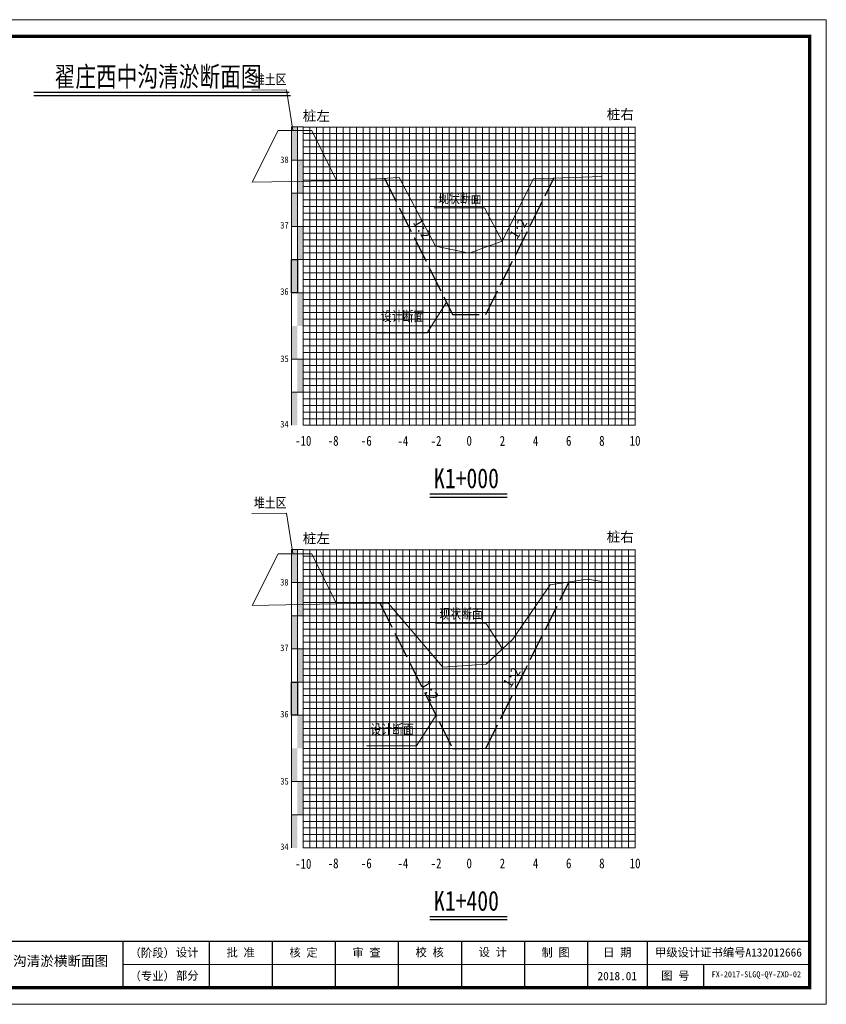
# Model space of a CAD drawing. Header units: millimetres. Extents: x -1851 to 142262423, y -629789 to 22327943.
# Tile 30 of 69: x 36158 to 36401, y 4447 to 4744. Entities that reach past the tile are written whole.
import ezdxf
from ezdxf.enums import TextEntityAlignment as Align

# ---------------------------------------------------------------- set-up
doc = ezdxf.new("R2010")
doc.units = ezdxf.units.MM
doc.linetypes.add('4415', pattern=[5, 4, -1])
for name, color, linetype, lineweight in [('0.13文字', 3, 'Continuous', 13), ('2', 61, 'Continuous', 30), ('3', 8, 'Continuous', 5), ('dmx', 7, 'Continuous', 15)]:
    doc.layers.add(name, color=color, linetype=linetype, lineweight=lineweight)
doc.layers.add('DIMTEX', color=7, linetype='Continuous')
doc.layers.add('断面', color=7, linetype='Continuous')
doc.styles.add('LYJFS', font='times.ttf', dxfattribs={"width": 0.7})
doc.styles.add('STYLE2', font='txt', dxfattribs={"width": 0.8})
doc.styles.add('仿宋', font='FangSong_GB2312.ttf')
doc.styles.add('仿宋体', font='FangSong_GB2312.ttf', dxfattribs={"width": 0.8})
doc.styles.add('宋体', font='txt', dxfattribs={"height": 3.5})
doc.styles.add('等线体', font='simhei.ttf')

# ---------------------------------------------------------------- blocks, each defined once
blk = doc.blocks.new('tk')
h = blk.add_hatch(color=152)
h.dxf.hatch_style = 1
h.paths.add_polyline_path([(6876.364125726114, 854.2295714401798, 1), (6866.686434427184, 854.2295714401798, 1)])
h.paths.add_polyline_path([(6876.201261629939, 854.2295714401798, 1), (6866.84929852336, 854.2295714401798, 1)], flags=16)
h = blk.add_hatch(color=152)
h.dxf.hatch_style = 1
edge = h.paths.add_edge_path()
edge.add_arc((6873.407199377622, 851.8047045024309), 1.461698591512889, 43.31770961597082, 70.37003522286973)
edge.add_arc((6872.0275850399, 847.9366998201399), 5.568375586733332, 70.37003522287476, 84.52854590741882)
edge.add_arc((6871.440752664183, 841.8102204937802), 11.72289597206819, 84.5285459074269, 95.17746754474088)
edge.add_arc((6871.582339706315, 852.1014277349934), 1.831337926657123, 111.7965680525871, 130.9174013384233, ccw=False)
edge.add_arc((6873.47809212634, 847.3608850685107), 6.936886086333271, 98.84274785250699, 111.79656805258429, ccw=False)
edge.add_arc((6874.544451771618, 840.506451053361), 13.873772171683, 95.21036804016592, 98.84274785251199, ccw=False)
edge.add_ellipse((6871.525280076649, 854.5219636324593), major_axis=(-1.773815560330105, 0), ratio=0.8776980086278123, start_angle=172.6538623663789, end_angle=176.9129867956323)
edge.add_arc((6873.117644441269, 844.1909795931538), 10.24870363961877, 88.99992913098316, 98.52267106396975)
edge.add_arc((6872.724314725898, 846.8157053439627), 7.594670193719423, 98.5226710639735, 116.8491039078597)
edge.add_arc((6869.849912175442, 852.4939579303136), 1.230336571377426, 116.8491039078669, 139.2900683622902)
edge.add_arc((6869.065436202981, 853.1689503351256), 0.1954369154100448, 139.2900683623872, 263.050638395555)
edge.add_arc((6869.248585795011, 854.6715617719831), 1.70916902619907, 263.0506383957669, 272.136251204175)
edge.add_arc((6870.416233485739, 823.3689317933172), 29.61523112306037, 88.46268833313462, 92.13625120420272, ccw=False)
edge.add_arc((6871.07395213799, 847.876297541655), 5.099041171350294, 68.07113774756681, 88.46268833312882, ccw=False)
edge.add_arc((6875.183614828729, 831.3122526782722), 21.4080615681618, 95.91294384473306, 98.79521578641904)
edge.add_arc((6873.816328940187, 840.1492628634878), 12.46590188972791, 98.79521578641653, 117.8496747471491)
edge.add_arc((6932.315236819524, 613.7362839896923), 245.9934265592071, 104.7703900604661, 105.15790668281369, ccw=False)
edge.add_line((6869.600177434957, 851.6009245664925), (6868.796656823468, 851.2750728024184))
edge.add_arc((6890.157828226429, 754.105500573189), 99.48982566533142, 100.90627282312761, 102.39834375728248, ccw=False)
edge.add_line((6871.334059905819, 851.7983414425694), (6870.72346251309, 851.6097564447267))
edge.add_arc((6868.414090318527, 880.2016823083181), 28.68503833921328, 274.6177604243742, 279.6944367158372)
edge.add_arc((6872.474319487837, 856.4344682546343), 4.573507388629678, 279.694436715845, 287.6119267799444)
edge.add_arc((6873.358587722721, 853.648913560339), 1.650966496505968, 287.6119267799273, 311.5140981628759)
edge.add_arc((6874.270477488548, 852.6187205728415), 0.2751610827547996, 311.5140981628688, 403.3177096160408)
edge = h.paths.add_edge_path()
edge.add_arc((6875.946394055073, 855.3665725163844), 2.066422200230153, 138.9741968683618, 204.1180883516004, ccw=False)
edge.add_line((6874.387456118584, 856.7229696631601), (6872.690352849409, 856.7229696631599))
edge.add_line((6872.69035284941, 856.7229696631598), (6872.69035284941, 857.3096342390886))
edge.add_line((6872.69035284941, 857.3096342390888), (6870.360207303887, 857.3096342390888))
edge.add_line((6870.360207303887, 857.3096342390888), (6870.360207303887, 856.7229696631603))
edge.add_line((6870.360207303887, 856.7229696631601), (6868.663104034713, 856.7229696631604))
edge.add_arc((6867.104166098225, 855.3665725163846), 2.066422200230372, -24.118088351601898, 41.0258031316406, ccw=False)
edge.add_arc((6865.567634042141, 856.05447875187), 3.749914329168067, 314.34412131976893, 335.8819116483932, ccw=False)
edge.add_arc((6867.522236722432, 856.4070458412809), 3.106664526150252, 282.3877277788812, 290.1465811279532)
edge.add_arc((6864.457993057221, 864.7594382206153), 12.00340818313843, 290.1465811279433, 296.6495194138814)
edge.add_ellipse((6871.525280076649, 854.5219636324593), major_axis=(-1.773815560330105, 0), ratio=0.8776980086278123, start_angle=176.9129867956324, end_angle=378.37473811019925, ccw=False)
edge.add_ellipse((6871.525280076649, 854.5219636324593), major_axis=(-1.773815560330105, 0), ratio=0.8776980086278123, start_angle=172.653862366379, end_angle=176.9129867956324, ccw=False)
edge.add_ellipse((6871.525280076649, 854.5219636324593), major_axis=(-1.773815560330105, 0), ratio=0.8776980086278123, start_angle=161.6252618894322, end_angle=172.653862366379, ccw=False)
edge.add_arc((6878.592567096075, 864.759438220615), 12.00340818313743, 243.3504805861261, 249.853418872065)
edge.add_arc((6875.528323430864, 856.4070458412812), 3.106664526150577, 249.8534188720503, 257.61227222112)
edge.add_arc((6877.482926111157, 856.05447875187), 3.74991432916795, 204.1180883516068, 225.6558786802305, ccw=False)
at = {"lineweight": 0}
for p, q in [((6838.597780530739, 842.2295714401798), (6838.597780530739, 1139.229571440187)), ((6838.597780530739, 1139.229571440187), (7258.597780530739, 1139.229571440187)), ((7258.597780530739, 1139.229571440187), (7258.597780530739, 842.2295714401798)), ((7253.597780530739, 854.2295714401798), (7046.597780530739, 854.2295714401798)), ((7258.597780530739, 842.2295714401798), (6838.597780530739, 842.2295714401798))]:
    blk.add_line(p, q, dxfattribs=at)
for p, q in [((6863.597780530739, 1134.229571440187), (6845.597780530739, 1134.229571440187)), ((6845.597780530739, 1134.229571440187), (6845.597780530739, 1032.229571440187)), ((6851.597780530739, 1134.229571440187), (6851.597780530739, 1032.229571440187)), ((6857.597780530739, 1134.229571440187), (6857.597780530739, 1032.229571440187)), ((6863.597780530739, 1117.229571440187), (6845.597780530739, 1117.229571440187)), ((6863.597780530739, 1100.229571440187), (6845.597780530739, 1100.229571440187)), ((6863.597780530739, 1083.229571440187), (6845.597780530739, 1083.229571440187)), ((6863.597780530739, 1066.229571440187), (6845.597780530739, 1066.229571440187)), ((6863.597780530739, 1049.229571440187), (6845.597780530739, 1049.229571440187)), ((6863.597780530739, 1032.229571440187), (6845.597780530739, 1032.229571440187)), ((6956.597780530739, 861.2295714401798), (6956.597780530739, 847.2295714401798)), ((6991.597780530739, 861.2295714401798), (6991.597780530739, 847.2295714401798)), ((7046.597780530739, 861.2295714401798), (7046.597780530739, 847.2295714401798)), ((7072.597780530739, 861.2295714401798), (7072.597780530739, 847.2295714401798)), ((7091.597780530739, 861.2295714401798), (7091.597780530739, 847.2295714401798)), ((7110.597780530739, 861.2295714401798), (7110.597780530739, 847.2295714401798)), ((7129.597780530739, 861.2295714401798), (7129.597780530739, 847.2295714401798)), ((7148.597780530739, 861.2295714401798), (7148.597780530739, 847.2295714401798)), ((7167.597780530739, 861.2295714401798), (7167.597780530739, 847.2295714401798)), ((7186.597780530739, 861.2295714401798), (7186.597780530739, 847.2295714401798)), ((7204.597780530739, 861.2295714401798), (7204.597780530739, 847.2295714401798)), ((7221.597780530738, 854.2295714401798), (7221.597780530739, 847.2295714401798))]:
    blk.add_line(p, q)
at = {"lineweight": 0, "const_width": 1}
blk.add_lwpolyline([(6863.597780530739, 1134.229571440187), (7253.597780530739, 1134.229571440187), (7253.597780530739, 847.2295714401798), (6863.597780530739, 847.2295714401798)], close=True, dxfattribs=at)
at = {"lineweight": 0, "const_width": 0.4}
blk.add_lwpolyline([(7253.597780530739, 861.2295714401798), (6863.597780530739, 861.2295714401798)], dxfattribs=at)
at = {"color": 152}
for points in [[(6869.8419023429, 854.0311891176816, -0.02838203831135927), (6868.592243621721, 853.4904639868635, -0.03386732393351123), (6868.188697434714, 853.3727099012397, 0.09425397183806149), (6868.990200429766, 854.5221939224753, 0.2921547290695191), (6868.663104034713, 856.7229696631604), (6870.360207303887, 856.7229696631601), (6870.360207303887, 857.3096342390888), (6872.69035284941, 857.3096342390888), (6872.69035284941, 856.7229696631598), (6874.387456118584, 856.7229696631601, 0.29215472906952), (6874.06035972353, 854.5221939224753, 0.09425397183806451), (6874.861862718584, 853.3727099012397, -0.03386732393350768), (6874.458316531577, 853.4904639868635, -0.02838203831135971), (6873.208657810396, 854.0311891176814)], [(6873.296521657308, 854.4381220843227, 0.04157472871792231), (6871.598778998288, 854.3265098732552, 0.08013502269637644), (6869.294240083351, 853.5916630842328, 0.09823132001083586), (6868.917290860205, 853.2964201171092, 0.599439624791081), (6869.041789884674, 852.9749492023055, 0.03966424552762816), (6869.312296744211, 852.9635806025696, -0.01603031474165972), (6871.210748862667, 852.9735033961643, -0.08921046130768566), (6872.978215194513, 852.6064141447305, 0.01257694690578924), (6871.910251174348, 852.4685801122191, 0.08333285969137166), (6867.992840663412, 851.171317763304, -0.001690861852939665), (6869.600177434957, 851.6009245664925), (6868.796656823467, 851.275072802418, -0.006510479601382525), (6871.334059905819, 851.7983414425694), (6870.72346251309, 851.6097564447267, 0.02215480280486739), (6873.244469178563, 851.9262713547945, 0.03456031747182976), (6873.858117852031, 852.0753316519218, 0.1046726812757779), (6874.452855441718, 852.4126819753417, 0.4234638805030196), (6874.470673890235, 852.8074929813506, 0.1185893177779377), (6873.898248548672, 853.1814519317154, 0.06185687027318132), (6872.558528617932, 853.479704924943, 0.04649815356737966), (6870.382867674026, 853.4852866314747, -0.08362449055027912), (6870.902341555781, 853.8018397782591, -0.05658197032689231), (6872.411732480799, 854.2153190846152, -0.01585057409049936), (6873.284535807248, 854.3228965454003)]]:
    blk.add_lwpolyline(points, format="xyb", dxfattribs=at)
for radius in [4.838845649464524, 4.675981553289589]:
    blk.add_circle((6871.525280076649, 854.2295714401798), radius, dxfattribs=at)
blk.add_arc((6873.478092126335, 847.3608850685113), 6.936886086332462, 98.84274785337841, 111.7965680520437, dxfattribs=at)
for start_param, end_param in [(2.820892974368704, 6.603884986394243), (3.013378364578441, 3.087714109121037)]:
    blk.add_ellipse((6871.525280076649, 854.5219636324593), major_axis=(-1.773815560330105, 0), ratio=0.8776980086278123, start_param=start_param, end_param=end_param, dxfattribs=at)
at = {"style": '宋体'}
for s, height, width, p in [('江苏省水利勘测设计研究院有限公司', 3.75, 0.9, (6915.725099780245, 855.9804173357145)), ('丰县四联河灌区节水配套改造项目', 1.8, 0.75, (6974.43168055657, 855.1042281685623)), ('Jiangsu Surveying and Design Institute of Water Resources Co., Ltd.', 2, 0.8, (6915.552971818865, 851.2429752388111))]:
    blk.add_text(s, height=height, dxfattribs=dict(at, width=width)).set_placement(p, align=Align.MIDDLE)
at = {"style": 'LYJFS'}
for s, p in [('（阶段）', (7055.431710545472, 857.7295714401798)), ('（专业）', (7055.431710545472, 850.7295714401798))]:
    blk.add_text(s, height=2.5, dxfattribs=at).set_placement(p, align=Align.MIDDLE_CENTER)
at = {"style": '仿宋'}
blk.add_text('2018.01', height=2.5, dxfattribs=at).set_placement((7195.597780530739, 850.7295714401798), align=Align.MIDDLE)
at = {"rotation": 90}
for s, insert, char_height, attachment_point, style in [('日 期', (6848.597780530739, 1074.729571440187), 2.5, 5, '宋体'), ('会签者', (6848.597780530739, 1057.729571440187), 2.5, 5, '宋体'), ('会签专业', (6848.597780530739, 1040.729571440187), 2.5, 5, '宋体'), ('江苏省水利勘测设计研究院有限公司\\P地址：扬州市吉安路209号吉安大厦1号楼  邮编：225127\\P电话：0514-87860116  传真：0514-87889101\\P声明：未经授权，不得翻印、传播或它用。', (6861.892912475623, 847.1478961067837), 2, 7, '仿宋')]:
    blk.add_mtext(s, dxfattribs=dict(at, insert=insert, char_height=char_height, attachment_point=attachment_point, style=style))
at = {"char_height": 2.5, "attachment_point": 5, "style": '宋体'}
for s, insert in [('设计', (7065.999934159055, 857.7295714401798)), ('批 准', (7082.097780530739, 857.7295714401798)), ('核 定', (7101.035280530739, 857.701793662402)), ('审 查', (7120.028336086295, 857.702857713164)), ('校 核', (7139.063058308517, 857.7728530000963)), ('设 计', (7158.070002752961, 857.8229020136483)), ('制 图', (7177.014447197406, 857.7074956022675)), ('日 期', (7195.597780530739, 857.7295714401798)), ('甲级设计证书编号A132012666', (7229.097780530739, 857.7295714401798)), ('部分', (7065.999934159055, 850.7295714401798)), ('图 号', (7213.097780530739, 850.7295714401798))]:
    blk.add_mtext(s, dxfattribs=dict(at, insert=insert))

msp = doc.modelspace()

# ---------------------------------------------------------------- hatches: boundary and pattern name
at = {"linetype": 'Continuous'}
for points in [[(36239.65106367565, 4712.071644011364), (36241.4510636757, 4712.071644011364), (36241.4510636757, 4702.071644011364), (36239.65106367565, 4702.071644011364)], [(36241.4510636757, 4702.071644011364), (36243.25106367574, 4702.071644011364), (36243.25106367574, 4692.071644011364), (36241.4510636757, 4692.071644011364)], [(36239.65106367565, 4692.071644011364), (36241.4510636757, 4692.071644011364), (36241.4510636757, 4682.071644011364), (36239.65106367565, 4682.071644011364)], [(36241.4510636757, 4682.071644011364), (36243.25106367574, 4682.071644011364), (36243.25106367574, 4672.071644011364), (36241.4510636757, 4672.071644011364)], [(36239.65106367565, 4672.071644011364), (36241.4510636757, 4672.071644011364), (36241.4510636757, 4662.071644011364), (36239.65106367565, 4662.071644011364)], [(36241.4510636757, 4662.071644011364), (36243.25106367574, 4662.071644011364), (36243.25106367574, 4652.071644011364), (36241.4510636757, 4652.071644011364)], [(36239.65106367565, 4652.071644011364), (36241.4510636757, 4652.071644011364), (36241.4510636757, 4642.071644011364), (36239.65106367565, 4642.071644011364)], [(36241.45742443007, 4642.096369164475), (36243.25742443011, 4642.096369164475), (36243.25742443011, 4632.096369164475), (36241.45742443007, 4632.096369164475)], [(36239.65106367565, 4632.067579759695), (36241.4510636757, 4632.067579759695), (36241.4510636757, 4622.067579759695), (36239.65106367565, 4622.067579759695)], [(36239.65106367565, 4584.615327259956), (36241.4510636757, 4584.615327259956), (36241.4510636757, 4574.615327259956), (36239.65106367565, 4574.615327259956)], [(36241.4510636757, 4574.615327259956), (36243.25106367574, 4574.615327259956), (36243.25106367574, 4564.615327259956), (36241.4510636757, 4564.615327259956)], [(36239.65106367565, 4564.615327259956), (36241.4510636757, 4564.615327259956), (36241.4510636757, 4554.615327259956), (36239.65106367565, 4554.615327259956)], [(36241.4510636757, 4554.615327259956), (36243.25106367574, 4554.615327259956), (36243.25106367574, 4544.615327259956), (36241.4510636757, 4544.615327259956)], [(36239.65106367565, 4544.615327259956), (36241.4510636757, 4544.615327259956), (36241.4510636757, 4534.615327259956), (36239.65106367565, 4534.615327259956)], [(36241.4510636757, 4534.615327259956), (36243.25106367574, 4534.615327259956), (36243.25106367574, 4524.615327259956), (36241.4510636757, 4524.615327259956)], [(36239.65106367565, 4524.615327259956), (36241.4510636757, 4524.615327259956), (36241.4510636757, 4514.615327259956), (36239.65106367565, 4514.615327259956)], [(36241.45742443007, 4514.640052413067), (36243.25742443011, 4514.640052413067), (36243.25742443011, 4504.640052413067), (36241.45742443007, 4504.640052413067)], [(36239.65106367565, 4504.611263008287), (36241.4510636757, 4504.611263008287), (36241.4510636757, 4494.611263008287), (36239.65106367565, 4494.611263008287)]]:
    msp.add_hatch(color=7, dxfattribs=at).paths.add_polyline_path(points)

# ---------------------------------------------------------------- linework, layer by layer
at = {"linetype": 'Continuous', "lineweight": 20, "flags": 128}
for points in [[(36240.13272274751, 4711.060345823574), (36238.22459420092, 4723.265165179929), (36227.76496460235, 4723.193736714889)], [(36303.22157540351, 4677.591580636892), (36297.88165017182, 4687.701176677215), (36282.73026048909, 4687.674864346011)], [(36286.3916130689, 4659.245047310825), (36280.55076535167, 4650.009897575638), (36265.39937566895, 4649.983585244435)], [(36240.13272274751, 4583.370666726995), (36238.22459420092, 4595.57548608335), (36227.76496460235, 4595.504057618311)], [(36303.25106367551, 4554.615327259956), (36298.27899544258, 4562.390357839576), (36283.12760575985, 4562.364045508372)], [(36283.25106367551, 4534.615327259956), (36277.41021595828, 4525.380177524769), (36262.25882627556, 4525.353865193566)]]:
    msp.add_lwpolyline(points, dxfattribs=at)
at = {"color": 1, "linetype": '4415', "lineweight": 30, "ltscale": 2}
for points in [[(36267.70837343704, 4696.611526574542), (36288.25106367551, 4655.526146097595), (36298.25106367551, 4655.526146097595), (36318.80689844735, 4696.637815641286)], [(36266.38334727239, 4568.350760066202), (36288.25106367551, 4524.615327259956), (36298.25106367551, 4524.615327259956), (36323.25106367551, 4574.615327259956), (36323.25106367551, 4574.615327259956)]]:
    msp.add_lwpolyline(points, dxfattribs=at)
at = {"linetype": 'Continuous', "flags": 128}
for points in [[(36239.65106367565, 4672.071644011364), (36241.4510636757, 4672.071644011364), (36241.4510636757, 4662.071644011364), (36239.65106367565, 4662.071644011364)], [(36239.65106367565, 4544.615327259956), (36241.4510636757, 4544.615327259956), (36241.4510636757, 4534.615327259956), (36239.65106367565, 4534.615327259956)]]:
    msp.add_lwpolyline(points, close=True, dxfattribs=at)
at = {"layer": '2', "color": 7, "lineweight": 15}
for points in [[(36243.25106367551, 4712.005543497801), (36343.25106367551, 4712.005543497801)], [(36253.25106367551, 4712.071644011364), (36253.25106367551, 4622.071644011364)], [(36263.25106367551, 4712.071644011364), (36263.25106367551, 4622.071644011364)], [(36273.25106367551, 4712.071644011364), (36273.25106367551, 4622.071644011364)], [(36283.25106367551, 4712.071644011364), (36283.25106367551, 4622.071644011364)], [(36303.25106367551, 4712.071644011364), (36303.25106367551, 4622.071644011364)], [(36313.25106367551, 4712.071644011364), (36313.25106367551, 4622.071644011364)], [(36323.25106367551, 4712.071644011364), (36323.25106367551, 4622.071644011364)], [(36333.25106367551, 4712.071644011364), (36333.25106367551, 4622.071644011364)], [(36343.25106367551, 4712.071644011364), (36343.25106367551, 4622.071644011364)], [(36243.25106367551, 4702.071644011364), (36343.25106367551, 4702.071644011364)], [(36243.25106367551, 4692.071644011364), (36343.25106367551, 4692.071644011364)], [(36243.25106367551, 4682.071644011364), (36343.25106367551, 4682.071644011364)], [(36243.25106367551, 4672.071644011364), (36343.25106367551, 4672.071644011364)], [(36243.25106367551, 4652.071644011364), (36343.25106367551, 4652.071644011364)], [(36243.25106367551, 4622.071644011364), (36343.25106367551, 4622.071644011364)], [(36243.25106367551, 4584.549226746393), (36343.25106367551, 4584.549226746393)], [(36253.25106367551, 4584.615327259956), (36253.25106367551, 4494.615327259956)], [(36263.25106367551, 4584.615327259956), (36263.25106367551, 4494.615327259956)], [(36273.25106367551, 4584.615327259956), (36273.25106367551, 4494.615327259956)], [(36283.25106367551, 4584.615327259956), (36283.25106367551, 4494.615327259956)], [(36303.25106367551, 4584.615327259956), (36303.25106367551, 4494.615327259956)], [(36313.25106367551, 4584.615327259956), (36313.25106367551, 4494.615327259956)], [(36323.25106367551, 4584.615327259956), (36323.25106367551, 4494.615327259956)], [(36333.25106367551, 4584.615327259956), (36333.25106367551, 4494.615327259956)], [(36343.25106367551, 4584.615327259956), (36343.25106367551, 4494.615327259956)], [(36243.25106367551, 4574.615327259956), (36343.25106367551, 4574.615327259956)], [(36243.25106367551, 4564.615327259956), (36343.25106367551, 4564.615327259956)], [(36243.25106367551, 4554.615327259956), (36343.25106367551, 4554.615327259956)], [(36243.25106367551, 4544.615327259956), (36343.25106367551, 4544.615327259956)], [(36243.25106367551, 4524.615327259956), (36343.25106367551, 4524.615327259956)], [(36243.25106367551, 4494.615327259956), (36343.25106367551, 4494.615327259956)]]:
    msp.add_lwpolyline(points, dxfattribs=at)
at = {"layer": '2', "color": 3, "lineweight": 15}
for points in [[(36293.25106367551, 4712.071644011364), (36293.25106367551, 4622.071644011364)], [(36293.25106367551, 4584.615327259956), (36293.25106367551, 4494.615327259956)]]:
    msp.add_lwpolyline(points, dxfattribs=at)
at = {"layer": '2', "color": 7, "lineweight": 15, "flags": 128}
for points in [[(36243.25106367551, 4662.071644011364), (36343.25106367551, 4662.071644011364)], [(36243.25106367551, 4534.615327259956), (36343.25106367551, 4534.615327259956)]]:
    msp.add_lwpolyline(points, dxfattribs=at)
at = {"layer": '2', "color": 0, "lineweight": 15}
for points in [[(36243.25106367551, 4642.071644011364), (36343.25106367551, 4642.071644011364)], [(36243.25106367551, 4632.071644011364), (36343.25106367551, 4632.071644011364)], [(36243.25106367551, 4514.615327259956), (36343.25106367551, 4514.615327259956)], [(36243.25106367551, 4504.615327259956), (36343.25106367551, 4504.615327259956)]]:
    msp.add_lwpolyline(points, dxfattribs=at)
at = {"layer": '3', "lineweight": 5}
for points in [[(36245.25106367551, 4712.071644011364), (36245.25106367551, 4622.071644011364)], [(36247.25106367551, 4712.071644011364), (36247.25106367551, 4622.071644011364)], [(36249.25106367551, 4712.071644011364), (36249.25106367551, 4622.071644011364)], [(36251.25106367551, 4712.071644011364), (36251.25106367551, 4622.071644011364)], [(36255.25106367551, 4712.071644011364), (36255.25106367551, 4622.071644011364)], [(36257.25106367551, 4712.071644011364), (36257.25106367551, 4622.071644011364)], [(36259.25106367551, 4712.071644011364), (36259.25106367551, 4622.071644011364)], [(36261.25106367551, 4712.071644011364), (36261.25106367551, 4622.071644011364)], [(36265.25106367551, 4712.071644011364), (36265.25106367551, 4622.071644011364)], [(36267.25106367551, 4712.071644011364), (36267.25106367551, 4622.071644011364)], [(36269.25106367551, 4712.071644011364), (36269.25106367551, 4622.071644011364)], [(36271.25106367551, 4712.071644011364), (36271.25106367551, 4622.071644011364)], [(36275.25106367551, 4712.071644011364), (36275.25106367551, 4622.071644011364)], [(36277.25106367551, 4712.071644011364), (36277.25106367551, 4622.071644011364)], [(36279.25106367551, 4712.071644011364), (36279.25106367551, 4622.071644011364)], [(36281.25106367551, 4712.071644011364), (36281.25106367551, 4622.071644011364)], [(36285.25106367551, 4712.071644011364), (36285.25106367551, 4622.071644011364)], [(36287.25106367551, 4712.071644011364), (36287.25106367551, 4622.071644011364)], [(36289.25106367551, 4712.071644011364), (36289.25106367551, 4622.071644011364)], [(36291.25106367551, 4712.071644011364), (36291.25106367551, 4622.071644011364)], [(36295.25106367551, 4712.071644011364), (36295.25106367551, 4622.071644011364)], [(36297.25106367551, 4712.071644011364), (36297.25106367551, 4622.071644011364)], [(36299.25106367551, 4712.071644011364), (36299.25106367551, 4622.071644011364)], [(36301.25106367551, 4712.071644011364), (36301.25106367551, 4622.071644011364)], [(36305.25106367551, 4712.071644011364), (36305.25106367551, 4622.071644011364)], [(36307.25106367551, 4712.071644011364), (36307.25106367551, 4622.071644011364)], [(36309.25106367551, 4712.071644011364), (36309.25106367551, 4622.071644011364)], [(36311.25106367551, 4712.071644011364), (36311.25106367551, 4622.071644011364)], [(36315.25106367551, 4712.071644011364), (36315.25106367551, 4622.071644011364)], [(36317.25106367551, 4712.071644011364), (36317.25106367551, 4622.071644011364)], [(36319.25106367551, 4712.071644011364), (36319.25106367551, 4622.071644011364)], [(36321.25106367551, 4712.071644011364), (36321.25106367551, 4622.071644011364)], [(36325.25106367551, 4712.071644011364), (36325.25106367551, 4622.071644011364)], [(36327.25106367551, 4712.071644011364), (36327.25106367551, 4622.071644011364)], [(36329.25106367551, 4712.071644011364), (36329.25106367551, 4622.071644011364)], [(36331.25106367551, 4712.071644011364), (36331.25106367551, 4622.071644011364)], [(36335.25106367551, 4712.071644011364), (36335.25106367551, 4622.071644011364)], [(36337.25106367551, 4712.071644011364), (36337.25106367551, 4622.071644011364)], [(36339.25106367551, 4712.071644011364), (36339.25106367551, 4622.071644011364)], [(36341.25106367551, 4712.071644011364), (36341.25106367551, 4622.071644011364)], [(36243.25106367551, 4710.071644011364), (36343.25106367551, 4710.071644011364)], [(36243.25106367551, 4708.071644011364), (36343.25106367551, 4708.071644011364)], [(36243.25106367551, 4706.071644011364), (36343.25106367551, 4706.071644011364)], [(36243.25106367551, 4704.071644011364), (36343.25106367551, 4704.071644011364)], [(36243.25106367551, 4700.071644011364), (36343.25106367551, 4700.071644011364)], [(36243.25106367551, 4698.071644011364), (36343.25106367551, 4698.071644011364)], [(36243.25106367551, 4696.071644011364), (36343.25106367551, 4696.071644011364)], [(36243.25106367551, 4694.071644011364), (36343.25106367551, 4694.071644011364)], [(36243.25106367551, 4690.071644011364), (36343.25106367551, 4690.071644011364)], [(36243.25106367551, 4688.071644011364), (36343.25106367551, 4688.071644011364)], [(36243.25106367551, 4686.071644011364), (36343.25106367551, 4686.071644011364)], [(36243.25106367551, 4684.071644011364), (36343.25106367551, 4684.071644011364)], [(36243.25106367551, 4680.071644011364), (36343.25106367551, 4680.071644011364)], [(36243.25106367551, 4678.071644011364), (36343.25106367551, 4678.071644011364)], [(36243.25106367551, 4676.071644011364), (36343.25106367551, 4676.071644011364)], [(36243.25106367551, 4674.071644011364), (36343.25106367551, 4674.071644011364)], [(36243.25106367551, 4670.071644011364), (36343.25106367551, 4670.071644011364)], [(36243.25106367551, 4668.071644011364), (36343.25106367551, 4668.071644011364)], [(36243.25106367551, 4666.071644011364), (36343.25106367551, 4666.071644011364)], [(36243.25106367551, 4664.071644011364), (36343.25106367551, 4664.071644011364)], [(36243.25106367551, 4660.071644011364), (36343.25106367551, 4660.071644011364)], [(36243.25106367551, 4658.071644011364), (36343.25106367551, 4658.071644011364)], [(36243.25106367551, 4656.071644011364), (36343.25106367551, 4656.071644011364)], [(36243.25106367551, 4654.071644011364), (36343.25106367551, 4654.071644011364)], [(36243.25106367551, 4650.071644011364), (36343.25106367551, 4650.071644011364)], [(36243.25106367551, 4648.071644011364), (36343.25106367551, 4648.071644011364)], [(36243.25106367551, 4646.071644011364), (36343.25106367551, 4646.071644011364)], [(36243.25106367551, 4644.071644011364), (36343.25106367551, 4644.071644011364)], [(36243.25106367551, 4640.071644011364), (36343.25106367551, 4640.071644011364)], [(36243.25106367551, 4638.071644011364), (36343.25106367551, 4638.071644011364)], [(36243.25106367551, 4636.071644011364), (36343.25106367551, 4636.071644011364)], [(36243.25106367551, 4634.071644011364), (36343.25106367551, 4634.071644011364)], [(36243.25106367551, 4630.071644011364), (36343.25106367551, 4630.071644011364)], [(36243.25106367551, 4628.071644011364), (36343.25106367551, 4628.071644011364)], [(36243.25106367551, 4626.071644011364), (36343.25106367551, 4626.071644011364)], [(36243.25106367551, 4624.071644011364), (36343.25106367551, 4624.071644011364)], [(36245.25106367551, 4584.615327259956), (36245.25106367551, 4494.615327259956)], [(36247.25106367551, 4584.615327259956), (36247.25106367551, 4494.615327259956)], [(36249.25106367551, 4584.615327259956), (36249.25106367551, 4494.615327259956)], [(36251.25106367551, 4584.615327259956), (36251.25106367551, 4494.615327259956)], [(36255.25106367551, 4584.615327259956), (36255.25106367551, 4494.615327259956)], [(36257.25106367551, 4584.615327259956), (36257.25106367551, 4494.615327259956)], [(36259.25106367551, 4584.615327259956), (36259.25106367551, 4494.615327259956)], [(36261.25106367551, 4584.615327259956), (36261.25106367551, 4494.615327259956)], [(36265.25106367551, 4584.615327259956), (36265.25106367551, 4494.615327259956)], [(36267.25106367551, 4584.615327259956), (36267.25106367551, 4494.615327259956)], [(36269.25106367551, 4584.615327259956), (36269.25106367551, 4494.615327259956)], [(36271.25106367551, 4584.615327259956), (36271.25106367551, 4494.615327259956)], [(36275.25106367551, 4584.615327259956), (36275.25106367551, 4494.615327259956)], [(36277.25106367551, 4584.615327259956), (36277.25106367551, 4494.615327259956)], [(36279.25106367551, 4584.615327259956), (36279.25106367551, 4494.615327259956)], [(36281.25106367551, 4584.615327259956), (36281.25106367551, 4494.615327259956)], [(36285.25106367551, 4584.615327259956), (36285.25106367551, 4494.615327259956)], [(36287.25106367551, 4584.615327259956), (36287.25106367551, 4494.615327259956)], [(36289.25106367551, 4584.615327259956), (36289.25106367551, 4494.615327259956)], [(36291.25106367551, 4584.615327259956), (36291.25106367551, 4494.615327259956)], [(36295.25106367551, 4584.615327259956), (36295.25106367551, 4494.615327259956)], [(36297.25106367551, 4584.615327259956), (36297.25106367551, 4494.615327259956)], [(36299.25106367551, 4584.615327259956), (36299.25106367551, 4494.615327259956)], [(36301.25106367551, 4584.615327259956), (36301.25106367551, 4494.615327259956)], [(36305.25106367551, 4584.615327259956), (36305.25106367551, 4494.615327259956)], [(36307.25106367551, 4584.615327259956), (36307.25106367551, 4494.615327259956)], [(36309.25106367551, 4584.615327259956), (36309.25106367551, 4494.615327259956)], [(36311.25106367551, 4584.615327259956), (36311.25106367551, 4494.615327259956)], [(36315.25106367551, 4584.615327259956), (36315.25106367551, 4494.615327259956)], [(36317.25106367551, 4584.615327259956), (36317.25106367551, 4494.615327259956)], [(36319.25106367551, 4584.615327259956), (36319.25106367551, 4494.615327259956)], [(36321.25106367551, 4584.615327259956), (36321.25106367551, 4494.615327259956)], [(36325.25106367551, 4584.615327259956), (36325.25106367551, 4494.615327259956)], [(36327.25106367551, 4584.615327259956), (36327.25106367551, 4494.615327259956)], [(36329.25106367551, 4584.615327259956), (36329.25106367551, 4494.615327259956)], [(36331.25106367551, 4584.615327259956), (36331.25106367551, 4494.615327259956)], [(36335.25106367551, 4584.615327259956), (36335.25106367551, 4494.615327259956)], [(36337.25106367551, 4584.615327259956), (36337.25106367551, 4494.615327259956)], [(36339.25106367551, 4584.615327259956), (36339.25106367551, 4494.615327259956)], [(36341.25106367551, 4584.615327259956), (36341.25106367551, 4494.615327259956)], [(36243.25106367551, 4582.615327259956), (36343.25106367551, 4582.615327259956)], [(36243.25106367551, 4580.615327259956), (36343.25106367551, 4580.615327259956)], [(36243.25106367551, 4578.615327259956), (36343.25106367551, 4578.615327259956)], [(36243.25106367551, 4576.615327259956), (36343.25106367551, 4576.615327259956)], [(36243.25106367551, 4572.615327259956), (36343.25106367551, 4572.615327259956)], [(36243.25106367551, 4570.615327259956), (36343.25106367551, 4570.615327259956)], [(36243.25106367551, 4568.615327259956), (36343.25106367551, 4568.615327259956)], [(36243.25106367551, 4566.615327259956), (36343.25106367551, 4566.615327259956)], [(36243.25106367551, 4562.615327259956), (36343.25106367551, 4562.615327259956)], [(36243.25106367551, 4560.615327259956), (36343.25106367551, 4560.615327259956)], [(36243.25106367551, 4558.615327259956), (36343.25106367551, 4558.615327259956)], [(36243.25106367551, 4556.615327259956), (36343.25106367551, 4556.615327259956)], [(36243.25106367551, 4552.615327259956), (36343.25106367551, 4552.615327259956)], [(36243.25106367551, 4550.615327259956), (36343.25106367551, 4550.615327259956)], [(36243.25106367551, 4548.615327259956), (36343.25106367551, 4548.615327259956)], [(36243.25106367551, 4546.615327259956), (36343.25106367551, 4546.615327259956)], [(36243.25106367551, 4542.615327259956), (36343.25106367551, 4542.615327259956)], [(36243.25106367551, 4540.615327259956), (36343.25106367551, 4540.615327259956)], [(36243.25106367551, 4538.615327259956), (36343.25106367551, 4538.615327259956)], [(36243.25106367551, 4536.615327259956), (36343.25106367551, 4536.615327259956)], [(36243.25106367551, 4532.615327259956), (36343.25106367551, 4532.615327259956)], [(36243.25106367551, 4530.615327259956), (36343.25106367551, 4530.615327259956)], [(36243.25106367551, 4528.615327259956), (36343.25106367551, 4528.615327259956)], [(36243.25106367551, 4526.615327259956), (36343.25106367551, 4526.615327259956)], [(36243.25106367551, 4522.615327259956), (36343.25106367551, 4522.615327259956)], [(36243.25106367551, 4520.615327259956), (36343.25106367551, 4520.615327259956)], [(36243.25106367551, 4518.615327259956), (36343.25106367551, 4518.615327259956)], [(36243.25106367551, 4516.615327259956), (36343.25106367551, 4516.615327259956)], [(36243.25106367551, 4512.615327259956), (36343.25106367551, 4512.615327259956)], [(36243.25106367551, 4510.615327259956), (36343.25106367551, 4510.615327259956)], [(36243.25106367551, 4508.615327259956), (36343.25106367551, 4508.615327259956)], [(36243.25106367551, 4506.615327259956), (36343.25106367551, 4506.615327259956)], [(36243.25106367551, 4502.615327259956), (36343.25106367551, 4502.615327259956)], [(36243.25106367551, 4500.615327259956), (36343.25106367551, 4500.615327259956)], [(36243.25106367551, 4498.615327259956), (36343.25106367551, 4498.615327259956)], [(36243.25106367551, 4496.615327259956), (36343.25106367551, 4496.615327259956)]]:
    msp.add_lwpolyline(points, dxfattribs=at)
at = {"layer": '3', "color": 0, "lineweight": 5}
for points in [[(36239.65106367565, 4642.071644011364), (36343.25106367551, 4642.071644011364)], [(36239.65106367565, 4632.071644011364), (36343.25106367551, 4632.071644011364)], [(36239.65106367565, 4514.615327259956), (36343.25106367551, 4514.615327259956)], [(36239.65106367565, 4504.615327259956), (36343.25106367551, 4504.615327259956)]]:
    msp.add_lwpolyline(points, dxfattribs=at)
at = {"layer": 'DIMTEX', "color": 0, "linetype": 'Continuous'}
for p, q in [((36162.0449682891, 4722.543672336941), (36238.99295121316, 4722.543672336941)), ((36162.00371215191, 4721.581278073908), (36239.37322884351, 4721.581278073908)), ((36281.38119944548, 4601.379314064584), (36304.70579292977, 4601.379314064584)), ((36281.36070765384, 4600.416919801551), (36304.70579292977, 4600.416919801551)), ((36281.36070765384, 4472.960603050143), (36304.70579292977, 4472.960603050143)), ((36281.38119944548, 4473.922997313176), (36304.70579292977, 4473.922997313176))]:
    msp.add_line(p, q, dxfattribs=at)
at = {"layer": 'dmx', "linetype": 'Continuous', "lineweight": 15}
for p, q in [((36235.6547147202, 4710.980847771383), (36227.87324948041, 4695.417917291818)), ((36235.6547147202, 4710.980847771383), (36245.84556412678, 4710.980847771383)), ((36245.84556412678, 4710.980847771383), (36253.25629108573, 4695.886956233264)), ((36227.87324948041, 4695.417917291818), (36263.25106367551, 4696.071644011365)), ((36235.6547147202, 4583.291168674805), (36227.87324948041, 4567.728238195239)), ((36235.6547147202, 4583.291168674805), (36245.84556412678, 4583.291168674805)), ((36245.84556412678, 4583.291168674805), (36253.25629108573, 4568.197277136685)), ((36227.87324948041, 4567.728238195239), (36263.25106367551, 4568.381964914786))]:
    msp.add_line(p, q, dxfattribs=at)
at = {"layer": 'dmx', "linetype": 'Continuous', "lineweight": 15, "flags": 128}
for points in [[(36263.25106367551, 4696.362697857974), (36272.16476616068, 4696.860304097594)], [(36272.16476616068, 4696.860304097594), (36283.05893423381, 4676.127463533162), (36293.22240318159, 4674.001150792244), (36303.22157540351, 4677.591580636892), (36312.61355616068, 4696.445418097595)], [(36312.61355616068, 4696.445418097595), (36333.25106367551, 4697.086526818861)], [(36268.88043396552, 4568.325883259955), (36285.32996896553, 4549.132280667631), (36298.37551321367, 4549.999947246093), (36306.44623221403, 4557.542171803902), (36317.69217896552, 4573.913575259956)], [(36317.69217896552, 4573.913575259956), (36328.86799896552, 4575.628129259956), (36333.25106367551, 4574.978119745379)], [(36263.25106367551, 4568.381964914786), (36268.88043396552, 4568.325883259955)]]:
    msp.add_lwpolyline(points, dxfattribs=at)
at = {"layer": '断面', "color": 3, "lineweight": 15}
for points in [[(36243.25106367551, 4712.071644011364), (36239.65106367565, 4712.071644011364)], [(36239.65106367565, 4712.071644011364), (36239.65106367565, 4622.071644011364)], [(36241.4510636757, 4712.071644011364), (36241.4510636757, 4662.071644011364)], [(36243.25106367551, 4712.071644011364), (36243.25106367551, 4622.071644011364)], [(36243.25106367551, 4702.071644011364), (36239.65106367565, 4702.071644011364)], [(36243.25106367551, 4692.071644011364), (36239.65106367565, 4692.071644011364)], [(36243.25106367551, 4682.071644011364), (36239.65106367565, 4682.071644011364)], [(36243.25106367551, 4672.071644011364), (36239.65106367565, 4672.071644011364)], [(36239.65106367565, 4662.071644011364), (36243.25106367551, 4662.071644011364)], [(36243.25106367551, 4584.615327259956), (36239.65106367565, 4584.615327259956)], [(36239.65106367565, 4584.615327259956), (36239.65106367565, 4494.615327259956)], [(36241.4510636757, 4584.615327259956), (36241.4510636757, 4534.615327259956)], [(36243.25106367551, 4584.615327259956), (36243.25106367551, 4494.615327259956)], [(36243.25106367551, 4574.615327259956), (36239.65106367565, 4574.615327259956)], [(36243.25106367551, 4564.615327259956), (36239.65106367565, 4564.615327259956)], [(36243.25106367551, 4554.615327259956), (36239.65106367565, 4554.615327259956)], [(36243.25106367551, 4544.615327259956), (36239.65106367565, 4544.615327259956)], [(36239.65106367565, 4534.615327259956), (36243.25106367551, 4534.615327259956)]]:
    msp.add_lwpolyline(points, dxfattribs=at)
at = {"layer": '断面', "color": 7, "lineweight": 15}
for points in [[(36243.25106367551, 4662.071644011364), (36343.25106367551, 4662.071644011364)], [(36243.25106367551, 4534.615327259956), (36343.25106367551, 4534.615327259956)]]:
    msp.add_lwpolyline(points, dxfattribs=at)

# ---------------------------------------------------------------- block references
at = {"layer": '断面'}
msp.add_blockref('tk', (29142.28328314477, 3605.198353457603), dxfattribs=at)

# ---------------------------------------------------------------- texts
at = {"style": '等线体'}
for s, p in [('桩左', (36243.07784437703, 4713.907093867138)), ('桩右', (36334.6963162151, 4714.365192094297)), ('桩左', (36243.07784437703, 4586.45077711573)), ('桩右', (36334.6963162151, 4586.908875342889))]:
    msp.add_text(s, height=3, dxfattribs=at).set_placement(p)
at = {"linetype": 'Continuous', "char_height": 3, "attachment_point": 1, "style": '仿宋体'}
for s, insert, width in [('堆土区', (36228.36791100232, 4727.904527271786), 18.82471715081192), ('现状断面', (36283.86911492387, 4692.049815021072), 37.93252298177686), ('设计断面', (36266.62342059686, 4656.498964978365), 37.93252298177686), ('堆土区', (36228.36791100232, 4600.214848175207), 18.82471715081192), ('现状断面', (36284.26646019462, 4566.738996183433), 37.93252298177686), ('设计断面', (36263.48287120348, 4531.869244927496), 37.93252298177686)]:
    msp.add_mtext(s, dxfattribs=dict(at, insert=insert, width=width))
at = {"layer": '0.13文字', "linetype": 'Continuous', "lineweight": 13, "width": 55.55091040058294, "attachment_point": 1, "style": 'LYJFS'}
for s, insert, char_height in [('{\\fFangSong_GB2312|b0|i0|c134|p49;\\W1;翟庄西中沟清淤横断面图}', (36139.4184937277, 4461.993772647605), 3), ('{\\fFangSong_GB2312|b0|i0|c134|p49;\\W1;\\C7;  FX-2017-SLGQ-QY-ZXD-02  }', (36363.88106367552, 4457.376828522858), 1.8)]:
    msp.add_mtext(s, dxfattribs=dict(at, insert=insert, char_height=char_height))
at = {"layer": 'DIMTEX', "color": 0, "linetype": 'Continuous', "style": 'STYLE2', "width": 0.8}
for s, p in [('翟庄西中沟清淤断面图 ', (36168.28130190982, 4724.269306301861)), ('K1+000', (36282.62740703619, 4603.104948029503)), ('K1+400', (36282.62740703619, 4475.648631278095))]:
    msp.add_text(s, height=6, dxfattribs=at).set_placement(p)
at = {"layer": '断面', "color": 7, "style": '等线体', "width": 0.8}
for s, p in [('38', (36236.31442662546, 4700.586874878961)), ('37', (36236.31442662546, 4680.830470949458)), ('36', (36236.31442662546, 4660.830470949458)), ('35', (36236.34946654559, 4640.570044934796)), ('34', (36236.31442662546, 4620.826406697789)), ('38', (36236.31442662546, 4573.130558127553)), ('37', (36236.31442662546, 4553.37415419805)), ('36', (36236.31442662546, 4533.37415419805)), ('35', (36236.34946654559, 4513.113728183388)), ('34', (36236.31442662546, 4493.370089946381))]:
    msp.add_text(s, height=2, dxfattribs=at).set_placement(p, align=Align.BOTTOM_LEFT)
at = {"layer": '断面', "color": 7, "style": '仿宋体'}
for rotation, p in [(301.9850291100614, (36279.1043401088, 4681.358975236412)), (58.01497088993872, (36308.0732002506, 4681.358975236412)), (58.01497088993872, (36306.0732002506, 4546.048156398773)), (301.9850291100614, (36281.39570281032, 4542.048156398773))]:
    msp.add_text('1:2', height=3, rotation=rotation, dxfattribs=at).set_placement(p, align=Align.MIDDLE)
at = {"layer": '断面', "color": 7, "style": '等线体', "width": 0.8}
for s, p in [('-10', (36243.2351742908, 4617.378838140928)), ('-8', (36252.24096008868, 4617.378838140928)), ('-6', (36262.24096008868, 4617.378838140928)), ('-4', (36273.25106367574, 4617.378838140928)), ('-2', (36283.25106367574, 4617.378838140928)), ('0', (36293.25106367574, 4617.378838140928)), ('2', (36303.25106367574, 4617.378838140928)), ('4', (36313.25106367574, 4617.378838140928)), ('6', (36323.25106367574, 4617.378838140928)), ('8', (36333.25106367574, 4617.378838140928)), ('10', (36343.25106367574, 4617.378838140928)), ('-10', (36243.2351742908, 4489.798838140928)), ('-8', (36252.24096008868, 4489.92252138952)), ('-6', (36262.24096008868, 4489.92252138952)), ('-4', (36273.25106367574, 4489.92252138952)), ('-2', (36283.25106367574, 4489.92252138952)), ('0', (36293.25106367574, 4489.92252138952)), ('2', (36303.25106367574, 4489.92252138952)), ('4', (36313.25106367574, 4489.92252138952)), ('6', (36323.25106367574, 4489.92252138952)), ('8', (36333.25106367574, 4489.92252138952)), ('10', (36343.25106367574, 4489.92252138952))]:
    msp.add_text(s, height=3, dxfattribs=at).set_placement(p, align=Align.MIDDLE)

doc.saveas('drawing.dxf')
